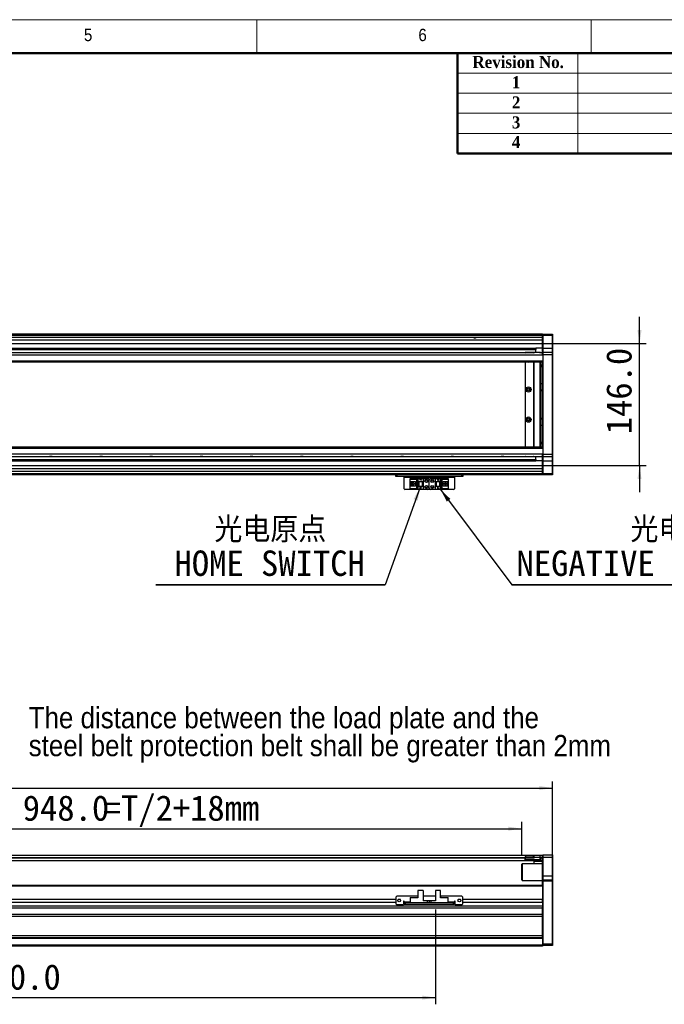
# Model space of a CAD drawing. Header units: millimetres. Extents: x 40 to 3320, y 40 to 2336.
# Tile 7 of 8: x 1797 to 2567, y 1158 to 2336. Entities that reach past the tile are written whole.
import ezdxf

# ---------------------------------------------------------------- set-up
doc = ezdxf.new("R2010")
doc.units = ezdxf.units.MM
doc.header["$LTSCALE"] = 8
doc.layers.add('DIMNS', color=7, linetype='Continuous')
doc.styles.add('SLDTEXTSTYLE0', font='Gothic.ttf', dxfattribs={"width": 0.913})
doc.styles.add('SLDTEXTSTYLE1', font='timesbd.ttf', dxfattribs={"width": 0.933})
doc.styles.add('SLDTEXTSTYLE7', font='txt')
doc.styles.add('SLDTEXTSTYLE8', font='txt', dxfattribs={"bigfont": 'bigfont'})
doc.dimstyles.new('SLDDIMSTYLE0', dxfattribs={"dimtxt": 30.4, "dimasz": 16, "dimexe": 0, "dimexo": 0.0625, "dimgap": 7.6, "dimtad": 2, "dimdec": 1, "dimrnd": 1e-09, "dimzin": 4, "dimdsep": 46, "dimtxsty": 'SLDTEXTSTYLE7', "dimsah": 1, "dimcen": 0.09, "dimadec": 0, "dimazin": 1, "dimtfac": 1, "dimtdec": 1, "dimtmove": 0, "dimatfit": 0, "dimfxl": 0, "dimfrac": 2, "dimtolj": 1, "dimtzin": 12, "dimarcsym": 0})
doc.dimstyles.new('SLDDIMSTYLE3', dxfattribs={"dimtxt": 0.18, "dimasz": 16, "dimexe": 0, "dimexo": 0.0625, "dimgap": 0, "dimtad": 0, "dimtih": 1, "dimtoh": 1, "dimdec": 0, "dimrnd": 1e-09, "dimzin": 0, "dimdsep": 46, "dimtxsty": 'Standard', "dimsah": 1, "dimcen": 0.09, "dimadec": 0, "dimazin": 0, "dimtfac": 16, "dimtdec": 0, "dimtofl": 0, "dimtmove": 0, "dimatfit": 3, "dimfxl": 0, "dimfrac": 2, "dimtolj": 1, "dimtzin": 0, "dimarcsym": 0})
doc.dimstyles.new('SLDDIMSTYLE5', dxfattribs={"dimtxt": 30.4, "dimasz": 16, "dimexe": 0, "dimexo": 0.0625, "dimgap": 7.6, "dimtad": 2, "dimdec": 1, "dimrnd": 1e-09, "dimzin": 4, "dimdsep": 46, "dimtxsty": 'SLDTEXTSTYLE7', "dimsah": 1, "dimcen": 0.09, "dimadec": 0, "dimazin": 1, "dimtfac": 1, "dimtdec": 1, "dimtofl": 0, "dimtmove": 0, "dimatfit": 3, "dimfxl": 0, "dimfrac": 2, "dimtolj": 1, "dimtzin": 12, "dimarcsym": 0})

# ---------------------------------------------------------------- blocks, each defined once
blk = doc.blocks.new('_D')
at = {"layer": 'DIMNS'}
for p, q in [((2537.8, 1948.6), (2537.8, 1980.6)), ((1446.5, 1948.6), (2545.8, 1948.6)), ((2537.8, 1802.6), (2537.8, 1948.6)), ((1446.5, 1802.6), (2545.8, 1802.6)), ((2537.8, 1802.6), (2537.8, 1770.6))]:
    blk.add_line(p, q, dxfattribs=at)
for points in [[(2537.8, 1948.6), (2540.2, 1964.6), (2535.4, 1964.6)], [(2537.8, 1802.6), (2535.4, 1786.6), (2540.2, 1786.6)]]:
    blk.add_solid(points, dxfattribs=at)
at = {"layer": 'DIMNS', "insert": (2497.9, 1840.1), "char_height": 30.4, "attachment_point": 1, "rotation": 90, "style": 'SLDTEXTSTYLE7'}
blk.add_mtext('146.0', dxfattribs=at)
blk = doc.blocks.new('SW_NOTE_4')
at = {"layer": 'DIMNS', "color": 0}
for p, q in [((-274.3, 0), (0, 0)), ((0, 0), (-274.3, 0)), ((-274.3, 0), (0, 0)), ((0, 0), (-274.3, 0)), ((-274.3, 0), (0, 0)), ((0, 0), (-274.3, 0))]:
    blk.add_line(p, q, dxfattribs=at)
at = {"layer": 'DIMNS', "color": 0, "char_height": 30.4, "attachment_point": 2}
for s, insert, style in [('光电原点', (-137.5, 81.1), 'SLDTEXTSTYLE8'), ('HOME SWITCH', (-138.3, 40.9), 'SLDTEXTSTYLE7')]:
    blk.add_mtext(s, dxfattribs=dict(at, insert=insert, style=style))
blk = doc.blocks.new('SW_NOTE_5')
at = {"layer": 'DIMNS', "color": 0}
for p, q in [((0, 0), (451.6, 0)), ((451.6, 0), (0, 0)), ((0, 0), (451.6, 0)), ((451.6, 0), (0, 0)), ((0, 0), (451.6, 0)), ((451.6, 0), (0, 0))]:
    blk.add_line(p, q, dxfattribs=at)
at = {"layer": 'DIMNS', "color": 0, "char_height": 30.4, "attachment_point": 2}
for s, insert, style in [('光电负限位', (225.6, 81.1), 'SLDTEXTSTYLE8'), ('NEGATIVE LIMIT SWITCH', (222.8, 40.9), 'SLDTEXTSTYLE7')]:
    blk.add_mtext(s, dxfattribs=dict(at, insert=insert, style=style))
blk = doc.blocks.new('SW_NOTE_7')
at = {"layer": 'DIMNS', "color": 0, "char_height": 25.4, "attachment_point": 1, "style": 'SLDTEXTSTYLE0'}
for s, insert in [('The distance between the load plate and the ', (-848.7, 46.2)), ('steel belt protection belt shall be greater than 2mm', (-848.7, 12.8))]:
    blk.add_mtext(s, dxfattribs=dict(at, insert=insert))
blk = doc.blocks.new('_D_13')
at = {"layer": 'DIMNS'}
for p, q in [((273.9, 1315.5), (273.9, 1424.8)), ((273.9, 1416.8), (2433.9, 1416.8)), ((2433.9, 1315.5), (2433.9, 1424.8))]:
    blk.add_line(p, q, dxfattribs=at)
for points in [[(273.9, 1416.8), (289.9, 1414.4), (289.9, 1419.2)], [(2433.9, 1416.8), (2417.9, 1419.2), (2417.9, 1414.4)]]:
    blk.add_solid(points, dxfattribs=at)
at = {"layer": 'DIMNS', "insert": (1290.9, 1456.7), "char_height": 30.4, "attachment_point": 1, "style": 'SLDTEXTSTYLE7'}
blk.add_mtext('2160.0', dxfattribs=at)
blk = doc.blocks.new('_D_16')
at = {"layer": 'DIMNS'}
for p, q in [((1448.9, 1345.7), (1448.9, 1376.2)), ((1448.9, 1368.2), (2396.9, 1368.2)), ((2396.9, 1336), (2396.9, 1376.2))]:
    blk.add_line(p, q, dxfattribs=at)
for points in [[(1448.9, 1368.2), (1464.9, 1365.8), (1464.9, 1370.6)], [(2396.9, 1368.2), (2380.9, 1370.6), (2380.9, 1365.8)]]:
    blk.add_solid(points, dxfattribs=at)
at = {"layer": 'DIMNS', "char_height": 30.4, "attachment_point": 1, "style": 'SLDTEXTSTYLE7'}
for s, insert in [('948.0', (1800.2, 1408.1)), ('=T/2+18mm', (1897, 1408.1))]:
    blk.add_mtext(s, dxfattribs=dict(at, insert=insert))
blk = doc.blocks.new('_D_18')
at = {"layer": 'DIMNS'}
for p, q in [((1363.9, 1278.6), (1363.9, 1158.1)), ((2293.9, 1271.6), (2293.9, 1158.1)), ((1363.9, 1166.1), (2293.9, 1166.1))]:
    blk.add_line(p, q, dxfattribs=at)
for points in [[(1363.9, 1166.1), (1379.9, 1163.7), (1379.9, 1168.5)], [(2293.9, 1166.1), (2277.9, 1168.5), (2277.9, 1163.7)]]:
    blk.add_solid(points, dxfattribs=at)
at = {"layer": 'DIMNS', "insert": (1742.3, 1206), "char_height": 30.4, "attachment_point": 1, "style": 'SLDTEXTSTYLE7'}
blk.add_mtext('930.0', dxfattribs=at)

msp = doc.modelspace()

# ---------------------------------------------------------------- linework, layer by layer
at = {"color": 7, "linetype": 'Continuous', "lineweight": 18}
for p, q in [((3320, 2336), (40, 2336)), ((2080, 2296), (2080, 2336)), ((2480, 2336), (2480, 2296)), ((80, 2296), (3280, 2296)), ((2464, 2296), (2464, 2176)), ((2320, 2272), (3280, 2272)), ((2320, 2248), (3280, 2248)), ((2320, 2224), (3280, 2224)), ((2320, 2200), (3280, 2200))]:
    msp.add_line(p, q, dxfattribs=at)
at = {"color": 7, "linetype": 'Continuous', "lineweight": 50}
for p, q in [((3280, 2296), (80, 2296)), ((2320, 2296), (2320, 2176)), ((3280, 2176), (2320, 2176))]:
    msp.add_line(p, q, dxfattribs=at)
at = {"color": 7, "linetype": 'Continuous', "lineweight": 25}
for p, q in [((2421.88, 1959.6), (1423.88, 1959.6)), ((1423.88, 1959.4), (2333.88, 1959.4)), ((1423.88, 1959.2), (2333.88, 1959.2)), ((2421.88, 1959.1), (1423.88, 1959.1)), ((2421.88, 1958.1), (1423.88, 1958.1)), ((2421.88, 1955.61), (1448.88, 1955.61)), ((2333.88, 1959.4), (2333.88, 1959.2)), ((2333.88, 1959.1), (2333.88, 1959.2)), ((2421.88, 1959.3), (2422.18, 1959.6)), ((2421.88, 1959.6), (2421.88, 1959.3)), ((2421.88, 1958.1), (2421.88, 1959.3)), ((2421.88, 1958.1), (2422.18, 1958.1)), ((2421.88, 1943.1), (2421.88, 1958.1)), ((2422.18, 1959.6), (2422.18, 1958.1)), ((2422.18, 1959.6), (2433.58, 1959.6)), ((2433.58, 1958.1), (2422.18, 1958.1)), ((2422.18, 1958.1), (2422.18, 1943.1)), ((2433.58, 1958.1), (2433.58, 1959.6)), ((2433.58, 1959.6), (2433.88, 1959.3)), ((2433.58, 1958.1), (2433.88, 1958.1)), ((2433.58, 1943.1), (2433.58, 1958.1)), ((2433.88, 1959.3), (2433.88, 1958.1)), ((2433.88, 1958.1), (2433.88, 1943.1)), ((2401.38, 1937.6), (306.38, 1937.6)), ((1455.68, 1941.41), (2413.88, 1941.41)), ((1455.71, 1941.71), (2413.88, 1941.71)), ((1455.82, 1942.8), (2413.88, 1942.8)), ((1455.86, 1943.1), (2413.88, 1943.1)), ((2401.18, 1938.1), (2400.88, 1937.8)), ((2401.18, 1937.8), (2400.88, 1937.8)), ((2400.88, 1937.6), (2400.88, 1937.8)), ((2401.38, 1937.6), (2400.88, 1937.1)), ((2400.88, 1937.1), (2400.88, 1936.97)), ((2401.18, 1937.8), (2401.18, 1938.1)), ((2401.18, 1938.1), (2411.88, 1938.1)), ((2401.18, 1937.8), (2401.18, 1937.6)), ((2411.88, 1937.8), (2401.18, 1937.8)), ((2410.88, 1937.6), (2401.38, 1937.6)), ((2411.38, 1937.1), (2410.88, 1937.6)), ((2411.88, 1937.6), (2410.88, 1937.6)), ((2411.38, 1936.97), (2411.38, 1937.1)), ((2411.88, 1937.18), (2411.88, 1938.1)), ((2411.88, 1938.1), (2419.08, 1938.1)), ((2413.88, 1943.1), (2413.88, 1942.8)), ((2421.88, 1943.1), (2413.88, 1943.1)), ((2413.88, 1942.8), (2413.88, 1941.71)), ((2413.88, 1941.71), (2413.88, 1941.41)), ((2413.88, 1938.1), (2413.88, 1941.41)), ((2419.08, 1937.18), (2419.08, 1938.1)), ((2419.38, 1937.8), (2419.08, 1938.1)), ((2419.38, 1937.8), (2419.38, 1937.42)), ((2421.88, 1937.6), (2419.38, 1937.6)), ((2421.88, 1943.1), (2422.18, 1943.1)), ((2421.88, 1937.8), (2421.88, 1943.1)), ((2422.18, 1938.1), (2421.88, 1937.8)), ((2421.88, 1935.1), (2421.88, 1937.8)), ((2422.18, 1943.1), (2422.18, 1938.1)), ((2422.18, 1943.1), (2433.58, 1943.1)), ((2422.18, 1938.1), (2422.18, 1935.1)), ((2422.18, 1938.1), (2433.58, 1938.1)), ((2433.58, 1935.1), (2422.18, 1935.1)), ((2422.18, 1935.1), (2422.18, 1816.1)), ((2433.58, 1938.1), (2433.58, 1943.1)), ((2433.58, 1943.1), (2433.88, 1943.1)), ((2433.58, 1935.1), (2433.58, 1938.1)), ((2433.58, 1938.1), (2433.88, 1937.8)), ((2433.58, 1935.1), (2433.88, 1935.1)), ((2433.58, 1816.1), (2433.58, 1935.1)), ((2433.88, 1943.1), (2433.88, 1937.8)), ((2433.88, 1937.8), (2433.88, 1935.1)), ((2433.88, 1935.1), (2433.88, 1816.1)), ((285.88, 1926.6), (2421.88, 1926.6)), ((2400.88, 1926.6), (2400.88, 1824.6)), ((2411.38, 1824.6), (2411.38, 1926.6)), ((2411.88, 1824.6), (2411.88, 1926.6)), ((2419.08, 1824.6), (2419.08, 1926.6)), ((2419.38, 1926.6), (2419.38, 1824.6)), ((2421.88, 1922.6), (2419.38, 1922.6)), ((2421.88, 1920.6), (2419.38, 1920.6)), ((2421.88, 1824.13), (2421.88, 1927.08)), ((2419.38, 1900.6), (2421.88, 1900.6)), ((2419.38, 1893.1), (2421.88, 1893.1)), ((2421.88, 1892.1), (2419.38, 1892.1)), ((2419.38, 1859.1), (2421.88, 1859.1)), ((2421.88, 1858.1), (2419.38, 1858.1)), ((2421.88, 1850.6), (2419.38, 1850.6)), ((2419.38, 1830.6), (2421.88, 1830.6)), ((2421.88, 1828.6), (2419.38, 1828.6)), ((2421.88, 1824.6), (285.88, 1824.6)), ((2400.88, 1814.24), (2400.88, 1814.1)), ((2400.88, 1814.1), (2401.38, 1813.6)), ((2410.88, 1813.6), (2411.38, 1814.1)), ((2411.38, 1814.1), (2411.38, 1814.24)), ((2411.88, 1813.1), (2411.88, 1814.03)), ((2419.08, 1813.1), (2419.08, 1814.03)), ((2421.88, 1813.4), (2421.88, 1816.1)), ((2422.18, 1816.1), (2433.58, 1816.1)), ((2422.18, 1816.1), (2422.18, 1813.1)), ((2433.58, 1816.1), (2433.88, 1816.1)), ((2433.58, 1813.1), (2433.58, 1816.1)), ((2433.88, 1816.1), (2433.88, 1813.4)), ((306.38, 1813.6), (2401.38, 1813.6)), ((1448.88, 1809.8), (2413.88, 1809.8)), ((1448.88, 1809.49), (2413.88, 1809.49)), ((1448.88, 1808.41), (2413.88, 1808.41)), ((1448.88, 1808.1), (2413.88, 1808.1)), ((2400.88, 1813.4), (2400.88, 1813.6)), ((2400.88, 1813.4), (2401.18, 1813.4)), ((2400.88, 1813.4), (2401.18, 1813.1)), ((2401.18, 1813.6), (2401.18, 1813.4)), ((2401.18, 1813.4), (2411.88, 1813.4)), ((2401.18, 1813.1), (2401.18, 1813.4)), ((2411.88, 1813.1), (2401.18, 1813.1)), ((2401.38, 1813.6), (2410.88, 1813.6)), ((2410.88, 1813.6), (2411.88, 1813.6)), ((2419.08, 1813.1), (2411.88, 1813.1)), ((2413.88, 1809.8), (2413.88, 1813.1)), ((2413.88, 1809.8), (2413.88, 1809.49)), ((2413.88, 1809.49), (2413.88, 1808.41)), ((2413.88, 1808.41), (2413.88, 1808.1)), ((2421.88, 1808.1), (2413.88, 1808.1)), ((2419.38, 1813.4), (2419.08, 1813.1)), ((2419.38, 1813.79), (2419.38, 1813.4)), ((2419.38, 1813.6), (2421.88, 1813.6)), ((2422.18, 1813.1), (2421.88, 1813.4)), ((2421.88, 1808.1), (2421.88, 1813.4)), ((2422.18, 1808.1), (2421.88, 1808.1)), ((2421.88, 1793.1), (2421.88, 1808.1)), ((2433.58, 1813.1), (2422.18, 1813.1)), ((2422.18, 1813.1), (2422.18, 1808.1)), ((2422.18, 1808.1), (2433.58, 1808.1)), ((2422.18, 1808.1), (2422.18, 1793.1)), ((2433.58, 1813.1), (2433.88, 1813.4)), ((2433.58, 1808.1), (2433.58, 1813.1)), ((2433.88, 1808.1), (2433.58, 1808.1)), ((2433.58, 1793.1), (2433.58, 1808.1)), ((2433.88, 1813.4), (2433.88, 1808.1)), ((2433.88, 1808.1), (2433.88, 1793.1)), ((2421.88, 1791.6), (1363.88, 1791.6)), ((2421.88, 1795.6), (1448.88, 1795.6)), ((2246.38, 1789.6), (2246.38, 1791.6)), ((2247.38, 1791.6), (2247.38, 1789.6)), ((2325.38, 1789.6), (2325.38, 1791.6)), ((2326.38, 1791.6), (2326.38, 1789.6)), ((2422.18, 1793.1), (2421.88, 1793.1)), ((2421.88, 1791.9), (2421.88, 1793.1)), ((2422.18, 1791.6), (2421.88, 1791.9)), ((2421.88, 1791.9), (2421.88, 1791.6)), ((2422.18, 1793.1), (2433.58, 1793.1)), ((2422.18, 1793.1), (2422.18, 1791.6)), ((2433.58, 1791.6), (2422.18, 1791.6)), ((2433.88, 1793.1), (2433.58, 1793.1)), ((2433.58, 1791.6), (2433.58, 1793.1)), ((2433.88, 1791.9), (2433.58, 1791.6)), ((2433.88, 1793.1), (2433.88, 1791.9)), ((2247.38, 1789.6), (2246.38, 1789.6)), ((2325.38, 1789.6), (2247.38, 1789.6)), ((2256.38, 1789.6), (2256.38, 1788.6)), ((2256.38, 1788.6), (2316.38, 1788.6)), ((2256.38, 1774.8), (2256.38, 1788.6)), ((2263.68, 1786.5), (2263.68, 1787.3)), ((2263.68, 1787.3), (2272.88, 1787.3)), ((2263.68, 1786.5), (2263.68, 1786)), ((2271.98, 1786.5), (2263.68, 1786.5)), ((2271.48, 1786), (2263.68, 1786)), ((2263.68, 1783.4), (2263.68, 1786)), ((2263.68, 1783.4), (2269.88, 1783.4)), ((2263.68, 1777.8), (2263.68, 1783.4)), ((2264.98, 1777.8), (2264.98, 1783.4)), ((2265.48, 1783.05), (2265.48, 1783.4)), ((2269.88, 1783.05), (2265.48, 1783.05)), ((2265.48, 1778.15), (2265.48, 1783.05)), ((2266.44, 1781.4), (2266.44, 1779.8)), ((2268.28, 1781.4), (2266.44, 1781.4)), ((2266.44, 1779.8), (2268.28, 1779.8)), ((2268.28, 1781.4), (2268.28, 1779.8)), ((2269.88, 1783.4), (2269.88, 1777.8)), ((2271.48, 1786), (2271.98, 1786.5)), ((2271.48, 1775.2), (2271.48, 1786)), ((2271.98, 1774.7), (2271.98, 1786.5)), ((2272.88, 1787.3), (2272.88, 1783.6)), ((2272.88, 1787.3), (2278.88, 1787.3)), ((2272.88, 1783.6), (2278.88, 1783.6)), ((2272.88, 1783.6), (2272.88, 1777.6)), ((2273.38, 1783.6), (2273.38, 1777.6)), ((2273.68, 1783.6), (2273.68, 1777.6)), ((2275.28, 1785.8), (2275.48, 1785.8)), ((2275.88, 1784.6), (2275.28, 1785.8)), ((2275.48, 1786.2), (2276.28, 1786.2)), ((2275.48, 1785.8), (2275.48, 1786.2)), ((2276.48, 1785.8), (2275.88, 1784.6)), ((2276.28, 1786.2), (2276.28, 1785.8)), ((2276.28, 1785.8), (2276.48, 1785.8)), ((2278.08, 1777.6), (2278.08, 1783.6)), ((2278.38, 1777.6), (2278.38, 1783.6)), ((2278.88, 1787.3), (2278.88, 1783.6)), ((2278.88, 1787.3), (2284.38, 1787.3)), ((2278.88, 1783.6), (2278.88, 1777.6)), ((2286.38, 1775.9), (2286.38, 1785.3)), ((2288.38, 1787.3), (2293.88, 1787.3)), ((2293.88, 1783.6), (2293.88, 1787.3)), ((2293.88, 1787.3), (2299.88, 1787.3)), ((2293.88, 1783.6), (2299.88, 1783.6)), ((2293.88, 1777.6), (2293.88, 1783.6)), ((2294.38, 1783.6), (2294.38, 1777.6)), ((2294.68, 1783.6), (2294.68, 1777.6)), ((2296.28, 1785), (2296.88, 1786.2)), ((2296.48, 1785), (2296.28, 1785)), ((2296.48, 1784.6), (2296.48, 1785)), ((2297.28, 1784.6), (2296.48, 1784.6)), ((2296.88, 1786.2), (2297.48, 1785)), ((2297.28, 1785), (2297.28, 1784.6)), ((2297.48, 1785), (2297.28, 1785)), ((2299.08, 1777.6), (2299.08, 1783.6)), ((2299.38, 1777.6), (2299.38, 1783.6)), ((2299.88, 1783.6), (2299.88, 1787.3)), ((2299.88, 1787.3), (2309.08, 1787.3)), ((2299.88, 1777.6), (2299.88, 1783.6)), ((2309.08, 1786.5), (2300.78, 1786.5)), ((2300.78, 1786.5), (2301.28, 1786)), ((2300.78, 1786.5), (2300.78, 1774.7)), ((2301.28, 1786), (2301.28, 1775.2)), ((2309.08, 1786), (2301.28, 1786)), ((2302.88, 1783.4), (2309.08, 1783.4)), ((2302.88, 1777.8), (2302.88, 1783.4)), ((2307.28, 1783.05), (2302.88, 1783.05)), ((2304.48, 1779.8), (2304.48, 1781.4)), ((2306.32, 1781.4), (2304.48, 1781.4)), ((2304.48, 1779.8), (2306.32, 1779.8)), ((2306.32, 1779.8), (2306.32, 1781.4)), ((2307.28, 1783.4), (2307.28, 1783.05)), ((2307.28, 1783.05), (2307.28, 1778.15)), ((2307.78, 1783.4), (2307.78, 1777.8)), ((2309.08, 1787.3), (2309.08, 1786.5)), ((2309.08, 1786), (2309.08, 1786.5)), ((2309.08, 1786), (2309.08, 1783.4)), ((2309.08, 1783.4), (2309.08, 1777.8)), ((2316.38, 1788.6), (2316.38, 1789.6)), ((2316.38, 1788.6), (2316.38, 1774.8)), ((2326.38, 1789.6), (2325.38, 1789.6)), ((2256.38, 1774.8), (2257.38, 1773.8)), ((2315.38, 1773.8), (2257.38, 1773.8)), ((2263.68, 1775.2), (2263.68, 1777.8)), ((2269.88, 1777.8), (2263.68, 1777.8)), ((2263.68, 1775.2), (2271.48, 1775.2)), ((2263.68, 1775.2), (2263.68, 1774.7)), ((2263.68, 1774.7), (2271.98, 1774.7)), ((2263.68, 1773.9), (2263.68, 1774.7)), ((2272.88, 1773.9), (2263.68, 1773.9)), ((2265.48, 1777.8), (2265.48, 1778.15)), ((2265.48, 1778.15), (2269.88, 1778.15)), ((2271.98, 1774.7), (2271.48, 1775.2)), ((2272.88, 1777.6), (2272.88, 1773.9)), ((2278.88, 1777.6), (2272.88, 1777.6)), ((2278.88, 1773.9), (2272.88, 1773.9)), ((2275.28, 1776.2), (2275.48, 1776.2)), ((2275.88, 1775), (2275.28, 1776.2)), ((2275.48, 1776.6), (2276.28, 1776.6)), ((2275.48, 1776.2), (2275.48, 1776.6)), ((2276.48, 1776.2), (2275.88, 1775)), ((2276.28, 1776.6), (2276.28, 1776.2)), ((2276.28, 1776.2), (2276.48, 1776.2)), ((2278.88, 1777.6), (2278.88, 1773.9)), ((2284.38, 1773.9), (2278.88, 1773.9)), ((2293.88, 1773.9), (2288.38, 1773.9)), ((2293.88, 1773.9), (2293.88, 1777.6)), ((2299.88, 1777.6), (2293.88, 1777.6)), ((2299.88, 1773.9), (2293.88, 1773.9)), ((2296.28, 1775.4), (2296.88, 1776.6)), ((2296.48, 1775.4), (2296.28, 1775.4)), ((2296.48, 1775), (2296.48, 1775.4)), ((2297.28, 1775), (2296.48, 1775)), ((2296.88, 1776.6), (2297.48, 1775.4)), ((2297.28, 1775.4), (2297.28, 1775)), ((2297.48, 1775.4), (2297.28, 1775.4)), ((2299.88, 1773.9), (2299.88, 1777.6)), ((2309.08, 1773.9), (2299.88, 1773.9)), ((2301.28, 1775.2), (2300.78, 1774.7)), ((2300.78, 1774.7), (2309.08, 1774.7)), ((2301.28, 1775.2), (2309.08, 1775.2)), ((2302.88, 1778.15), (2307.28, 1778.15)), ((2309.08, 1777.8), (2302.88, 1777.8)), ((2307.28, 1778.15), (2307.28, 1777.8)), ((2309.08, 1777.8), (2309.08, 1775.2)), ((2309.08, 1774.7), (2309.08, 1775.2)), ((2309.08, 1774.7), (2309.08, 1773.9)), ((2315.38, 1773.8), (2316.38, 1774.8)), ((285.73, 1336.66), (2422.03, 1336.66)), ((2400.88, 1335.32), (2400.88, 1335.51)), ((2400.88, 1335.51), (2401.38, 1335.51)), ((2400.88, 1333.01), (2401.18, 1333.31)), ((2400.88, 1331.31), (2400.88, 1333.01)), ((2400.88, 1333.01), (2401.18, 1333.01)), ((2400.88, 1331.31), (2401.18, 1331.31)), ((2400.88, 1330.11), (2400.88, 1331.31)), ((2401.18, 1333.01), (2401.18, 1333.31)), ((2401.18, 1333.31), (2411.88, 1333.31)), ((2401.18, 1333.01), (2401.18, 1331.31)), ((2411.88, 1333.01), (2401.18, 1333.01)), ((2401.18, 1331.31), (2419.08, 1331.31)), ((2401.18, 1331.31), (2401.18, 1329.81)), ((2401.38, 1335.51), (2401.38, 1333.51)), ((2401.38, 1335.51), (2410.88, 1335.51)), ((2401.38, 1333.51), (2410.88, 1333.51)), ((2410.88, 1333.51), (2410.88, 1335.51)), ((2410.88, 1335.51), (2411.38, 1335.51)), ((2411.38, 1335.51), (2411.38, 1335.32)), ((2411.88, 1333.81), (2411.88, 1335.19)), ((2411.88, 1333.01), (2411.88, 1333.81)), ((2419.08, 1333.81), (2411.88, 1333.81)), ((2419.08, 1333.81), (2419.08, 1335.19)), ((2419.08, 1331.31), (2419.08, 1333.81)), ((2419.38, 1333.81), (2419.08, 1333.81)), ((2419.08, 1329.81), (2419.08, 1331.31)), ((2419.08, 1331.31), (2419.38, 1331.31)), ((2419.38, 1334.69), (2419.38, 1333.81)), ((2419.38, 1333.81), (2419.38, 1331.31)), ((2419.38, 1331.31), (2419.38, 1330.11)), ((2421.88, 1333.81), (2421.88, 1336.43)), ((2422.18, 1333.81), (2421.88, 1333.81)), ((2421.88, 1311.81), (2421.88, 1333.81)), ((2422.18, 1336.81), (2421.99, 1336.62)), ((2422.18, 1336.81), (2422.18, 1333.81)), ((2422.18, 1336.81), (2433.58, 1336.81)), ((2422.18, 1333.81), (2422.18, 1311.81)), ((2433.58, 1333.81), (2422.18, 1333.81)), ((2433.58, 1333.81), (2433.58, 1336.81)), ((2433.58, 1336.81), (2433.88, 1336.51)), ((2433.58, 1311.81), (2433.58, 1333.81)), ((2433.58, 1333.81), (2433.88, 1333.81)), ((2433.88, 1336.51), (2433.88, 1333.81)), ((2433.88, 1333.81), (2433.88, 1311.81)), ((1448.88, 1330.16), (2400.88, 1330.16)), ((2397.38, 1326.31), (2396.88, 1325.81)), ((2396.88, 1306.81), (2396.88, 1325.81)), ((2421.88, 1326.31), (2397.38, 1326.31)), ((2397.38, 1326.31), (2397.38, 1306.31)), ((2400.88, 1330.11), (2401.18, 1329.81)), ((2419.08, 1329.81), (2401.18, 1329.81)), ((2411.88, 1328.81), (2411.88, 1329.81)), ((2421.88, 1328.81), (2411.88, 1328.81)), ((2411.88, 1326.31), (2411.88, 1328.81)), ((2419.08, 1329.81), (2419.38, 1330.11)), ((2419.08, 1329.81), (2421.88, 1329.81)), ((2419.38, 1330.16), (2421.88, 1330.16)), ((2422.18, 1311.81), (2421.88, 1311.81)), ((2421.88, 1306.51), (2421.88, 1311.81)), ((2422.18, 1311.81), (2422.18, 1306.81)), ((2422.18, 1311.81), (2433.58, 1311.81)), ((2433.58, 1306.81), (2433.58, 1311.81)), ((2433.88, 1311.81), (2433.58, 1311.81)), ((2433.88, 1311.81), (2433.88, 1306.51)), ((2421.88, 1300.31), (1363.88, 1300.31)), ((2421.88, 1300.31), (1448.88, 1300.31)), ((2396.88, 1306.81), (2397.38, 1306.31)), ((2397.38, 1306.31), (2421.88, 1306.31)), ((2422.18, 1306.81), (2421.88, 1306.51)), ((2421.88, 1305.31), (2421.88, 1306.51)), ((2421.88, 1300.02), (2421.88, 1305.31)), ((2422.18, 1305.31), (2421.88, 1305.31)), ((2421.88, 1300.02), (2421.88, 1299.31)), ((2421.88, 1299.31), (2421.88, 1283.3)), ((2422.18, 1306.81), (2422.18, 1305.31)), ((2422.18, 1306.81), (2433.58, 1306.81)), ((2422.18, 1305.31), (2422.18, 1230.31)), ((2433.58, 1305.31), (2422.18, 1305.31)), ((2433.58, 1305.31), (2433.58, 1306.81)), ((2433.88, 1306.51), (2433.58, 1306.81)), ((2433.58, 1230.31), (2433.58, 1305.31)), ((2433.88, 1305.31), (2433.58, 1305.31)), ((2433.88, 1306.51), (2433.88, 1305.31)), ((2433.88, 1305.31), (2433.88, 1230.43)), ((2247.38, 1287.31), (2246.38, 1286.31)), ((2246.38, 1286.31), (2246.38, 1278.31)), ((2272.88, 1287.31), (2247.38, 1287.31)), ((2263.68, 1285.81), (2271.48, 1285.81)), ((2263.68, 1285.81), (2263.68, 1285.31)), ((2263.68, 1285.31), (2263.68, 1279.31)), ((2272.88, 1285.31), (2263.68, 1285.31)), ((2271.98, 1285.31), (2271.48, 1285.81)), ((2272.88, 1294.21), (2272.88, 1285.31)), ((2278.88, 1294.21), (2272.88, 1294.21)), ((2278.88, 1294.21), (2278.88, 1281.81)), ((2293.88, 1287.31), (2278.88, 1287.31)), ((2293.88, 1294.21), (2293.88, 1281.81)), ((2299.88, 1294.21), (2293.88, 1294.21)), ((2299.88, 1285.31), (2299.88, 1294.21)), ((2325.38, 1287.31), (2299.88, 1287.31)), ((2309.08, 1285.31), (2299.88, 1285.31)), ((2301.28, 1285.81), (2300.78, 1285.31)), ((2301.28, 1285.81), (2309.08, 1285.81)), ((2309.08, 1285.31), (2309.08, 1285.81)), ((2309.08, 1279.31), (2309.08, 1285.31)), ((2326.38, 1286.31), (2325.38, 1287.31)), ((2326.38, 1278.31), (2326.38, 1286.31)), ((2421.88, 1275.64), (285.88, 1275.64)), ((2421.88, 1273.05), (285.88, 1273.05)), ((2246.38, 1283.3), (461.38, 1283.3)), ((2246.38, 1279.9), (461.38, 1279.9)), ((2246.38, 1278.31), (2247.38, 1277.31)), ((2247.38, 1277.31), (2255.38, 1277.31)), ((2251.76, 1283.3), (2249, 1283.3)), ((2256.38, 1281.31), (2255.38, 1281.31)), ((2255.38, 1281.31), (2255.38, 1277.31)), ((2256.38, 1279.9), (2255.38, 1279.9)), ((2256.38, 1280.31), (2256.38, 1281.31)), ((2256.38, 1280.31), (2256.38, 1279.31)), ((2256.38, 1277.31), (2256.38, 1279.31)), ((2256.38, 1279.31), (2257.38, 1279.31)), ((2257.38, 1277.31), (2256.38, 1277.31)), ((2257.38, 1279.31), (2257.38, 1277.31)), ((2315.38, 1279.31), (2257.38, 1279.31)), ((2315.38, 1277.31), (2257.38, 1277.31)), ((2284.38, 1281.81), (2278.88, 1281.81)), ((2284.38, 1279.31), (2284.38, 1281.81)), ((2286.38, 1281.81), (2284.38, 1281.81)), ((2286.38, 1281.81), (2286.38, 1279.31)), ((2288.38, 1281.81), (2286.38, 1281.81)), ((2288.38, 1281.81), (2288.38, 1279.31)), ((2293.88, 1281.81), (2288.38, 1281.81)), ((2315.38, 1277.31), (2315.38, 1279.31)), ((2315.38, 1279.31), (2316.38, 1279.31)), ((2316.38, 1277.31), (2315.38, 1277.31)), ((2317.38, 1281.31), (2316.38, 1281.31)), ((2316.38, 1281.31), (2316.38, 1280.31)), ((2316.38, 1279.31), (2316.38, 1280.31)), ((2317.38, 1279.9), (2316.38, 1279.9)), ((2316.38, 1279.31), (2316.38, 1277.31)), ((2317.38, 1277.31), (2317.38, 1281.31)), ((2317.38, 1277.31), (2325.38, 1277.31)), ((2323.76, 1283.3), (2321, 1283.3)), ((2325.38, 1277.31), (2326.38, 1278.31)), ((2421.88, 1283.3), (2326.38, 1283.3)), ((2421.88, 1279.9), (2326.38, 1279.9)), ((2421.88, 1279.9), (2421.88, 1283.3)), ((2421.88, 1279.9), (2421.88, 1275.64)), ((2421.88, 1275.64), (2421.88, 1274.34)), ((2421.88, 1237.11), (2421.88, 1274.34)), ((2421.88, 1265.54), (285.88, 1265.54)), ((2421.88, 1262.94), (285.88, 1262.94)), ((2421.88, 1239.81), (285.88, 1239.81)), ((2421.88, 1237.81), (285.88, 1237.81)), ((2421.88, 1237.11), (2421.88, 1236.81)), ((2421.88, 1236.81), (285.88, 1236.81)), ((2421.88, 1228.81), (285.88, 1228.81)), ((2421.88, 1227.81), (285.88, 1227.81)), ((2421.88, 1236.81), (2421.88, 1228.81)), ((2421.88, 1230.43), (2422.18, 1230.31)), ((2421.88, 1228.81), (2421.88, 1227.81)), ((2421.88, 1228.61), (2422.18, 1228.31)), ((2422.18, 1230.31), (2433.58, 1230.31)), ((2422.18, 1230.31), (2422.18, 1228.31)), ((2433.58, 1228.31), (2422.18, 1228.31)), ((2433.88, 1230.43), (2433.58, 1230.31)), ((2433.58, 1228.31), (2433.58, 1230.31)), ((2433.88, 1228.61), (2433.58, 1228.31)), ((2433.88, 1230.43), (2433.88, 1228.61))]:
    msp.add_line(p, q, dxfattribs=at)
at = {"color": 8, "linetype": 'Continuous', "lineweight": 25}
for p, q in [((2421.88, 1952.61), (1448.88, 1952.61)), ((2422.03, 1934.6), (285.73, 1934.6)), ((2422.18, 1935.1), (2421.99, 1935.1)), ((2422.03, 1927.6), (285.73, 1927.6)), ((2421.88, 1921.6), (2419.38, 1921.6)), ((2421.88, 1829.6), (2419.38, 1829.6)), ((285.73, 1823.6), (2422.03, 1823.6)), ((285.73, 1816.6), (2422.03, 1816.6)), ((2422.18, 1816.1), (2421.99, 1816.1)), ((2421.88, 1792.6), (1363.88, 1792.6)), ((2421.88, 1798.6), (1448.88, 1798.6)), ((1448.88, 1333.66), (2411.88, 1333.66)), ((1448.88, 1333.16), (2401.03, 1333.16)), ((2419.38, 1333.66), (2421.88, 1333.66)), ((2419.38, 1333.16), (2421.88, 1333.16)), ((2421.88, 1299.31), (1363.88, 1299.31)), ((2263.68, 1280.31), (2256.38, 1280.31)), ((2316.38, 1280.31), (2309.08, 1280.31))]:
    msp.add_line(p, q, dxfattribs=at)
at = {"color": 7, "linetype": 'Continuous', "lineweight": 25, "flags": 128}
for points in [[(1832.36, 1937.6), (1832.54, 1937.66), (1833.88, 1937.85)], [(1833.88, 1937.85), (1835.22, 1937.66), (1835.4, 1937.6)], [(1892.36, 1937.6), (1892.54, 1937.66), (1893.88, 1937.85)], [(1893.88, 1937.85), (1895.22, 1937.66), (1895.4, 1937.6)], [(1952.36, 1937.6), (1952.54, 1937.66), (1953.88, 1937.85)], [(1953.88, 1937.85), (1955.22, 1937.66), (1955.4, 1937.6)], [(2012.36, 1937.6), (2012.54, 1937.66), (2013.88, 1937.85)], [(2013.88, 1937.85), (2015.22, 1937.66), (2015.4, 1937.6)], [(2072.36, 1937.6), (2072.54, 1937.66), (2073.88, 1937.85)], [(2073.88, 1937.85), (2075.22, 1937.66), (2075.4, 1937.6)], [(2132.36, 1937.6), (2132.54, 1937.66), (2133.88, 1937.85)], [(2133.88, 1937.85), (2135.22, 1937.66), (2135.4, 1937.6)], [(2192.36, 1937.6), (2192.54, 1937.66), (2193.88, 1937.85)], [(2193.88, 1937.85), (2195.22, 1937.66), (2195.4, 1937.6)], [(2252.36, 1937.6), (2252.54, 1937.66), (2253.88, 1937.85)], [(2253.88, 1937.85), (2255.22, 1937.66), (2255.4, 1937.6)], [(2312.36, 1937.6), (2312.54, 1937.66), (2313.88, 1937.85)], [(2313.88, 1937.85), (2315.22, 1937.66), (2315.4, 1937.6)], [(2372.36, 1937.6), (2372.54, 1937.66), (2373.88, 1937.85)], [(2373.88, 1937.85), (2375.22, 1937.66), (2375.4, 1937.6)], [(2403.92, 1926.6), (2404.88, 1926.45), (2405.84, 1926.6)], [(2405.84, 1824.6), (2404.88, 1824.75), (2403.92, 1824.6)], [(1833.88, 1813.35), (1832.54, 1813.55), (1832.36, 1813.6)], [(1835.4, 1813.6), (1835.22, 1813.55), (1833.88, 1813.35)], [(1893.88, 1813.35), (1892.54, 1813.55), (1892.36, 1813.6)], [(1895.4, 1813.6), (1895.22, 1813.55), (1893.88, 1813.35)], [(1953.88, 1813.35), (1952.54, 1813.55), (1952.36, 1813.6)], [(1955.4, 1813.6), (1955.22, 1813.55), (1953.88, 1813.35)], [(2013.88, 1813.35), (2012.54, 1813.55), (2012.36, 1813.6)], [(2015.4, 1813.6), (2015.22, 1813.55), (2013.88, 1813.35)], [(2073.88, 1813.35), (2072.54, 1813.55), (2072.36, 1813.6)], [(2075.4, 1813.6), (2075.22, 1813.55), (2073.88, 1813.35)], [(2133.88, 1813.35), (2132.54, 1813.55), (2132.36, 1813.6)], [(2135.4, 1813.6), (2135.22, 1813.55), (2133.88, 1813.35)], [(2193.88, 1813.35), (2192.54, 1813.55), (2192.36, 1813.6)], [(2195.4, 1813.6), (2195.22, 1813.55), (2193.88, 1813.35)], [(2253.88, 1813.35), (2252.54, 1813.55), (2252.36, 1813.6)], [(2255.4, 1813.6), (2255.22, 1813.55), (2253.88, 1813.35)], [(2313.88, 1813.35), (2312.54, 1813.55), (2312.36, 1813.6)], [(2315.4, 1813.6), (2315.22, 1813.55), (2313.88, 1813.35)], [(2373.88, 1813.35), (2372.54, 1813.55), (2372.36, 1813.6)], [(2375.4, 1813.6), (2375.22, 1813.55), (2373.88, 1813.35)]]:
    msp.add_lwpolyline(points, dxfattribs=at)
at = {"color": 7, "linetype": 'Continuous', "lineweight": 25}
for centre, radius in [((2404.88, 1893.6), 3.15), ((2404.88, 1893.6), 1.7), ((2404.88, 1893.6), 1.6), ((2404.88, 1893.6), 1.25), ((2404.88, 1857.6), 3.15), ((2404.88, 1857.6), 1.7), ((2404.88, 1857.6), 1.6), ((2404.88, 1857.6), 1.25), ((2282.88, 1784.1), 1.75), ((2282.88, 1777.1), 1.75), ((2282.88, 1784.1), 1.25), ((2289.88, 1784.1), 1.75), ((2289.88, 1777.1), 1.75), ((2289.88, 1784.1), 1.25), ((2282.88, 1777.1), 1.25), ((2289.88, 1777.1), 1.25), ((2250.38, 1282.31), 1.7), ((2322.38, 1282.31), 1.7)]:
    msp.add_circle(centre, radius, dxfattribs=at)
for centre, start, end in [((2284.38, 1785.3), 0, 90), ((2288.38, 1785.3), 90, 180), ((2284.38, 1775.9), 270, 0), ((2288.38, 1775.9), 180, 270)]:
    msp.add_arc(centre, 2, start, end, dxfattribs=at)
msp.add_open_spline([(2342.53, 1955.61), (2342.52, 1955.6), (2342.48, 1955.58), (2342.24, 1955.46), (2341.87, 1955.29), (2341.37, 1955.14), (2340.81, 1955.1), (2340.31, 1955.17), (2339.87, 1955.3), (2339.5, 1955.46), (2339.27, 1955.59), (2339.24, 1955.6), (2339.23, 1955.61)], degree=3, knots=[0, 0, 0, 0, 0.0970972, 0.1939328, 0.2974987, 0.4111442, 0.5173904, 0.607565, 0.6998019, 0.8065954, 0.9203974, 1, 1, 1, 1], dxfattribs=at)

# ---------------------------------------------------------------- block references
at = {"layer": 'DIMNS'}
for name, p in [('SW_NOTE_4', (2233.79, 1660.08)), ('SW_NOTE_5', (2384.98, 1660.08)), ('SW_NOTE_7', (2655.99, 1467.51))]:
    msp.add_blockref(name, p, dxfattribs=at)

# ---------------------------------------------------------------- texts
at = {"color": 7, "linetype": 'Continuous', "lineweight": 0, "attachment_point": 1}
for s, insert, char_height, style in [('5', (1873.33, 2325.17), 14.82, 'SLDTEXTSTYLE0'), ('6', (2273.33, 2325.17), 14.82, 'SLDTEXTSTYLE0'), ('Revision No.', (2337.99, 2292.59), 14.4, 'SLDTEXTSTYLE1'), ('1', (2385.1, 2268.4), 14.4, 'SLDTEXTSTYLE1'), ('2', (2385.1, 2244.2), 14.4, 'SLDTEXTSTYLE1'), ('3', (2385.1, 2220.36), 14.4, 'SLDTEXTSTYLE1'), ('4', (2385.1, 2196.93), 14.4, 'SLDTEXTSTYLE1')]:
    msp.add_mtext(s, dxfattribs=dict(at, insert=insert, char_height=char_height, style=style))

# ---------------------------------------------------------------- dimensions: what is measured, and where the dimension line sits
at = {"layer": 'DIMNS'}
for base, p1, p2, angle, dimstyle, picture, middle in [((2537.76, 1948.6), (1436.38, 1802.6), (1436.38, 1948.6), 90, 'SLDDIMSTYLE0', '_D', (2537.76, 1888.55)), ((2433.88, 1416.81), (273.88, 1305.31), (2433.88, 1305.31), 0, 'SLDDIMSTYLE5', '_D_13', (1350.33, 1416.81)), ((2293.88, 1166.09), (1363.88, 1288.81), (2293.88, 1281.81), 0, 'SLDDIMSTYLE5', '_D_18', (1790.72, 1166.09))]:
    dim = msp.add_linear_dim(base=base, p1=p1, p2=p2, angle=angle, dimstyle=dimstyle, dxfattribs=at)
    dim.commit()
    dim.dimension.update_dxf_attribs({"geometry": picture, "text_midpoint": middle, "dimtype": 160})
dim = msp.add_linear_dim(base=(2396.88, 1368.24), p1=(1448.88, 1335.51), p2=(2396.88, 1325.81), angle=0, text='<>=T/2+18mm', dimstyle='SLDDIMSTYLE5', dxfattribs=at)
dim.commit()
dim.dimension.update_dxf_attribs({"geometry": '_D_16', "text_midpoint": (1963.14, 1368.24), "dimtype": 160})

# ---------------------------------------------------------------- leaders
for points in [[(2275.48, 1776.6), (2233.79, 1660.08)], [(2299.88, 1773.9), (2384.98, 1660.08)]]:
    msp.add_leader(points, dimstyle='SLDDIMSTYLE3', dxfattribs=at)

doc.saveas('drawing.dxf')
